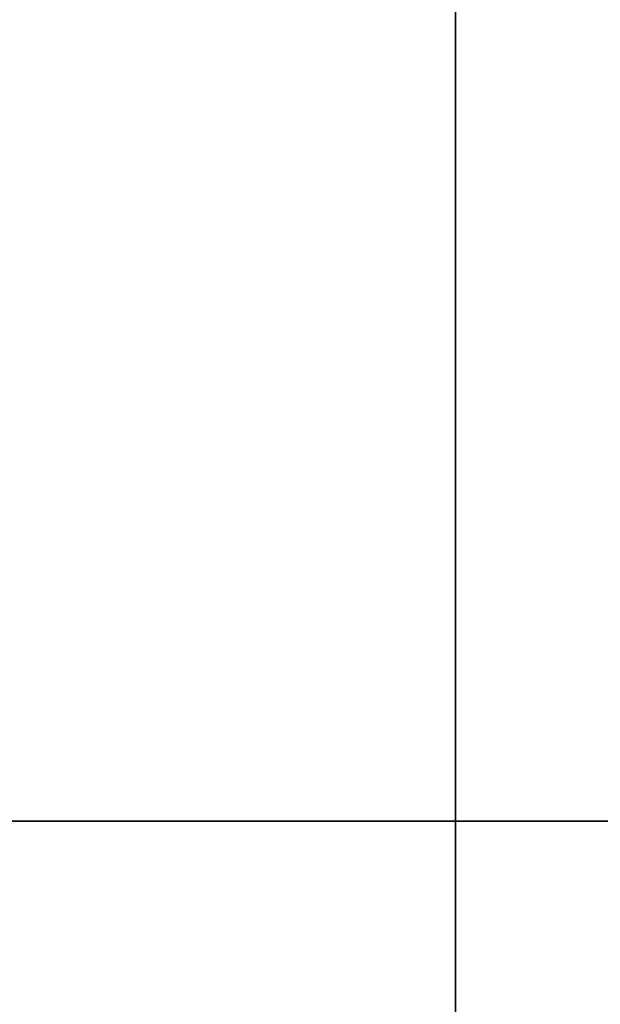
# Model space of a CAD drawing. Header units: millimetres. Extents: x -40.6 to 3.4, y -48.3 to 48.3.
# Tile 58 of 256: x -5.89034 to -5.88457, y -0.00182 to 0.00798. Entities that reach past the tile are written whole.
import ezdxf

# ---------------------------------------------------------------- set-up
doc = ezdxf.new("R2010")
doc.units = ezdxf.units.MM
doc.layers.add('Capa 01', color=7, linetype='Continuous')

msp = doc.modelspace()

# ---------------------------------------------------------------- linework, layer by layer
at = {"layer": 'Capa 01'}
for p, q in [((-17.3722129, 0, 89.7462436), (-1.6360127, 0, 90.1583105)), ((-13.6360127, 0, 88.3503518), (-1.6360127, 0, 88.6645829)), ((-0.6360127, 0, 6.6059386), (-11.1360127, 0, 6.6059386)), ((-0.6360127, 0, 84.6059386), (-11.1360127, 0, 84.6059386)), ((-5.6360127, 0, 87.8559386), (-7.1360127, 0, 87.8559386)), ((-5.6360127, 0, 3.3559386), (-7.1360127, 0, 3.3559386))]:
    msp.add_line(p, q, dxfattribs=at)
at = {"layer": 'Capa 01', "extrusion": (-1, 0, 0)}
msp.add_circle((0, 45.6059386, 5.8860127), 39, dxfattribs=at)
at = {"layer": 'Capa 01'}
for points, knots in [([(-5.0907118, 1.757427, 1.1787774), (-5.1344279, 1.7280557, 1.1787612), (-5.1769706, 1.696856, 1.1786709), (-5.2181046, 1.6639664, 1.178517), (-5.3862583, 1.5295154, 1.1778877), (-5.5329925, 1.3629358, 1.1761306), (-5.6442556, 1.178627, 1.1741561), (-5.7498878, 1.0036457, 1.1722815), (-5.8277531, 0.8090069, 1.1702481), (-5.8728437, 0.6096466, 1.1686939), (-5.9158522, 0.4194925, 1.1672114), (-5.9300795, 0.2200224, 1.166132), (-5.9109002, 0.0260062, 1.1655163), (-5.910043, 0.0173352, 1.1654887), (-5.9091174, 0.008666, 1.1654621), (-5.9081238, 0, 1.1654363)], [-3.114727, -3.114727, -3.114727, -3.114727, -2.956637, -2.956637, -2.956637, -2.304044, -2.304044, -2.304044, -1.685595, -1.685595, -1.685595, -1.095689, -1.095689, -1.095689, -1.069319, -1.069319, -1.069319, -1.069319]), ([(-5.9081238, 0, 1.1654363), (-5.8876423, -0.1786418, 1.1649043), (-5.8382824, -0.3559429, 1.164731), (-5.7643734, -0.5196471, 1.1647097), (-5.6928343, -0.6781018, 1.164689), (-5.5965499, -0.827828, 1.1647991), (-5.4801523, -0.9569685, 1.1645312)], [2.045408, 2.045408, 2.045408, 2.045408, 2.589003, 2.589003, 2.589003, 3.114727, 3.114727, 3.114727, 3.114727])]:
    msp.add_open_spline(points, degree=3, knots=knots, dxfattribs=at)
for points in [[(-6.1385068, 0, 0.7186968), (-5.7870045, 0, 0.9216368)], [(-6.1383272, 0, 1.4188006), (-5.7868282, 0, 1.6217386)], [(-5.787105, 0, 1.7955634), (-6.1382124, 0, 1.9982753)], [(-6.1376087, 0, 4.2192154), (-5.7861229, 0, 4.4221458)], [(-5.787016, 0, 1.095512), (-6.1364316, 0, 1.2972472)], [(-6.1363943, 0, 1.4199165), (-5.787523, 0, 1.6213375)], [(-6.1381476, 0, 2.1189043), (-5.7866519, 0, 2.3218404)], [(-6.1379679, 0, 2.819008), (-5.7864756, 0, 3.0219422)], [(-5.7862261, 0, 3.8950559), (-6.1377903, 0, 4.0980316)], [(-6.1377883, 0, 3.5191117), (-5.7862992, 0, 3.722044)], [(-5.7864236, 0, 3.19517), (-6.1374506, 0, 3.3978355)], [(-5.7866211, 0, 2.495284), (-6.137111, 0, 2.6976394)], [(-6.1370495, 0, 2.1195382), (-5.7868949, 0, 2.3217001)], [(-5.7868186, 0, 1.795398), (-6.1367713, 0, 1.9974433)], [(-5.7869872, 0, 2.4954954), (-6.078277, 0, 2.6636716)]]:
    msp.add_open_spline(points, degree=1, dxfattribs=at)

doc.saveas('drawing.dxf')
